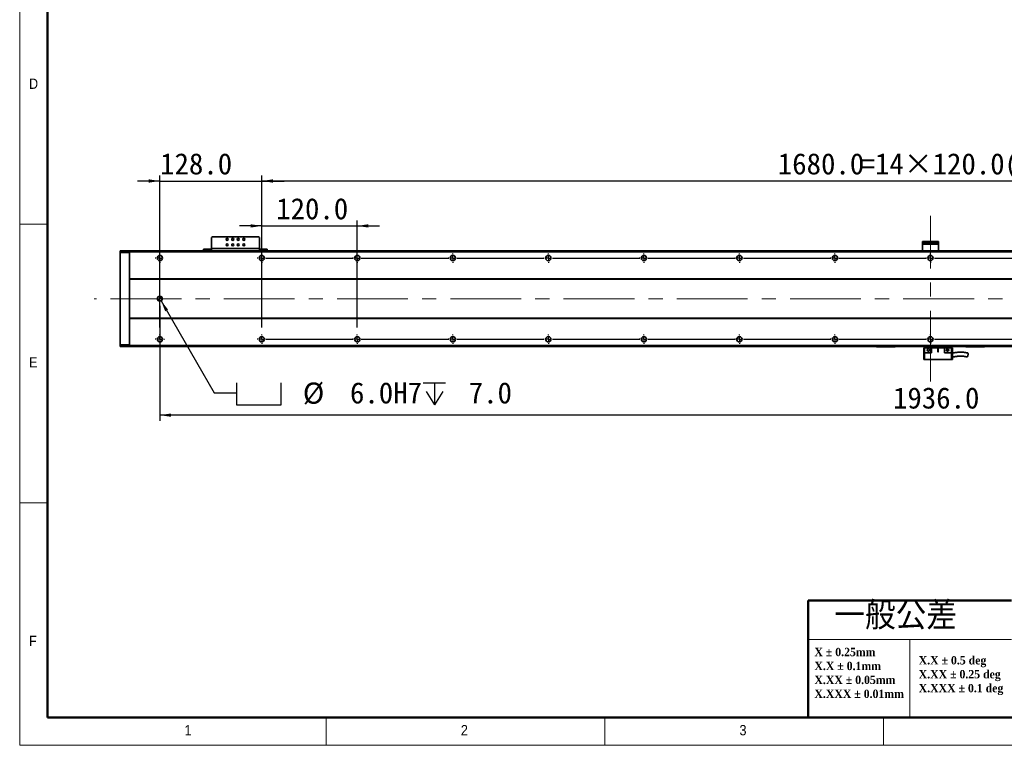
# Model space of a CAD drawing. Header units: millimetres. Extents: x 35 to 2905, y 35 to 2044.
# Tile 1 of 7: x 35 to 1272, y 35 to 946. Entities that reach past the tile are written whole.
import ezdxf

# ---------------------------------------------------------------- set-up
doc = ezdxf.new("R2010")
doc.units = ezdxf.units.MM
doc.header["$LTSCALE"] = 7
doc.linetypes.add('CENTERX2', pattern=[20.32, 12.7, -2.54, 2.54, -2.54])
doc.layers.add('黑色实线', color=7, linetype='Continuous')
doc.styles.add('SLDTEXTSTYLE1', font='Gothic.ttf', dxfattribs={"width": 0.913})
doc.styles.add('SLDTEXTSTYLE2', font='timesbd.ttf', dxfattribs={"width": 0.933})
doc.styles.add('SLDTEXTSTYLE4', font='txt', dxfattribs={"bigfont": 'bigfont'})
doc.styles.add('SLDTEXTSTYLE8', font='txt')
doc.dimstyles.new('SLDDIMSTYLE0', dxfattribs={"dimtxt": 26.6, "dimasz": 14, "dimexe": 0, "dimexo": 0.0625, "dimgap": 6.65, "dimtad": 2, "dimdec": 1, "dimrnd": 1e-09, "dimzin": 4, "dimdsep": 46, "dimtxsty": 'SLDTEXTSTYLE8', "dimsah": 1, "dimcen": 0.09, "dimadec": 0, "dimazin": 1, "dimtfac": 1, "dimtdec": 1, "dimtmove": 0, "dimatfit": 0, "dimfxl": 0, "dimfrac": 2, "dimtolj": 1, "dimtzin": 12, "dimarcsym": 0})
doc.dimstyles.new('SLDDIMSTYLE5', dxfattribs={"dimtxt": 26.6, "dimasz": 14, "dimexe": 0, "dimexo": 0.0625, "dimgap": 6.65, "dimtad": 2, "dimdec": 1, "dimrnd": 1e-09, "dimzin": 4, "dimdsep": 46, "dimtxsty": 'SLDTEXTSTYLE8', "dimsah": 1, "dimcen": 0.09, "dimadec": 0, "dimazin": 1, "dimtfac": 1, "dimtdec": 1, "dimtofl": 0, "dimtmove": 0, "dimatfit": 3, "dimfxl": 0, "dimfrac": 2, "dimtolj": 1, "dimtzin": 12, "dimarcsym": 0})
doc.dimstyles.new('SLDDIMSTYLE7', dxfattribs={"dimtxt": 26.6, "dimasz": 14, "dimexe": 0, "dimexo": 0.0625, "dimgap": 6.65, "dimtad": 0, "dimtih": 1, "dimtoh": 1, "dimdec": 1, "dimrnd": 1e-09, "dimzin": 4, "dimdsep": 46, "dimtxsty": 'SLDTEXTSTYLE8', "dimsah": 1, "dimcen": 0, "dimadec": 0, "dimazin": 1, "dimtfac": 1, "dimtdec": 1, "dimtofl": 0, "dimtmove": 0, "dimatfit": 3, "dimfxl": 0, "dimfrac": 2, "dimtolj": 1, "dimtzin": 12, "dimarcsym": 0})

# ---------------------------------------------------------------- blocks, each defined once
blk = doc.blocks.new('SW_NOTE_0')
at = {"color": 0, "linetype": 'Continuous', "lineweight": 0, "char_height": 10.5, "attachment_point": 1, "style": 'SLDTEXTSTYLE2'}
for s, insert in [('X.X ± 0.5 deg', (0, 13.8)), ('X.XX ± 0.25 deg', (0, -3.7)), ('X.XXX ± 0.1 deg', (0, -21.2))]:
    blk.add_mtext(s, dxfattribs=dict(at, insert=insert))
blk = doc.blocks.new('SW_NOTE_1')
at = {"color": 0, "linetype": 'Continuous', "lineweight": 0, "char_height": 10.5, "attachment_point": 1, "style": 'SLDTEXTSTYLE2'}
for s, insert in [('X ± 0.25mm ', (0, 13.8)), ('X.X ± 0.1mm', (0, -3.7))]:
    blk.add_mtext(s, dxfattribs=dict(at, insert=insert))
blk = doc.blocks.new('SW_NOTE_2')
at = {"color": 0, "linetype": 'Continuous', "lineweight": 0, "char_height": 10.5, "attachment_point": 1, "style": 'SLDTEXTSTYLE2'}
for s, insert in [('X.XX ± 0.05mm', (0, 13.8)), ('X.XXX ± 0.01mm', (0, -3.7))]:
    blk.add_mtext(s, dxfattribs=dict(at, insert=insert))
blk = doc.blocks.new('SW_SYMBOL_HOLE_SPOT')
at = {"layer": '黑色实线', "color": 0}
for p, q in [((0, 6125), (0, 525)), ((11200, 525), (11200, 6125)), ((0, 525), (11200, 525))]:
    blk.add_line(p, q, dxfattribs=at)
blk = doc.blocks.new('SW_SYMBOL_HOLE_DEPTH')
at = {"layer": '黑色实线', "color": 0}
for p, q in [((0, 6125), (5600, 6125)), ((2800, 6125), (2800, 525)), ((700, 3885), (2800, 525)), ((4900, 3885), (2800, 525))]:
    blk.add_line(p, q, dxfattribs=at)
blk = doc.blocks.new('_D_20')
at = {"layer": '黑色实线'}
for p, q in [((212.6, 593.4), (279.4, 477.6)), ((279.4, 477.6), (307.4, 477.6))]:
    blk.add_line(p, q, dxfattribs=at)
blk.add_solid([(212.6, 593.4), (217.7, 580.2), (221.4, 582.3)], dxfattribs=at)
at = {"layer": '黑色实线', "xscale": 0.004985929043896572, "yscale": 0.004985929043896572, "zscale": 0.004985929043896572}
for name, p in [('SW_SYMBOL_HOLE_SPOT', (307.4, 459.9)), ('SW_SYMBOL_HOLE_DEPTH', (542, 459.9))]:
    blk.add_blockref(name, p, dxfattribs=at)
at = {"layer": '黑色实线', "char_height": 26.6, "attachment_point": 1, "style": 'SLDTEXTSTYLE8'}
for s, insert in [('%%c', (390.7, 490.7)), (' 6.0H7 ', (431.8, 491)), (' 7.0', (581, 491))]:
    blk.add_mtext(s, dxfattribs=dict(at, insert=insert))
blk = doc.blocks.new('_D_22')
at = {"layer": '黑色实线'}
for p, q in [((211.1, 587.1), (211.1, 442.7)), ((2147.1, 581.6), (2147.1, 442.7)), ((2147.1, 449.7), (211.1, 449.7))]:
    blk.add_line(p, q, dxfattribs=at)
for points in [[(211.1, 449.7), (225.1, 447.6), (225.1, 451.8)], [(2147.1, 449.7), (2133.1, 451.8), (2133.1, 447.6)]]:
    blk.add_solid(points, dxfattribs=at)
at = {"layer": '黑色实线', "insert": (1132, 484.6), "char_height": 26.6, "attachment_point": 1, "style": 'SLDTEXTSTYLE8'}
blk.add_mtext('1936.0', dxfattribs=at)
blk = doc.blocks.new('_D_24')
at = {"layer": '黑色实线'}
for p, q in [((339.1, 661.7), (339.1, 750.8)), ((2019.1, 743.8), (339.1, 743.8)), ((2019.1, 661.7), (2019.1, 750.8))]:
    blk.add_line(p, q, dxfattribs=at)
for points in [[(339.1, 743.8), (353.1, 741.7), (353.1, 745.9)], [(2019.1, 743.8), (2005.1, 745.9), (2005.1, 741.7)]]:
    blk.add_solid(points, dxfattribs=at)
at = {"layer": '黑色实线', "char_height": 26.6, "attachment_point": 1, "style": 'SLDTEXTSTYLE8'}
for s, insert in [('=14×120.0(PITCH)', (1091.3, 778.7)), ('1680.0', (987.3, 778.7))]:
    blk.add_mtext(s, dxfattribs=dict(at, insert=insert))
blk = doc.blocks.new('_D_26')
at = {"layer": '黑色实线'}
for p, q in [((211.1, 743.8), (183.1, 743.8)), ((211.1, 559.7), (211.1, 750.8)), ((211.1, 743.8), (339.1, 743.8)), ((339.1, 559.7), (339.1, 750.8)), ((339.1, 743.8), (367.1, 743.8))]:
    blk.add_line(p, q, dxfattribs=at)
for points in [[(211.1, 743.8), (197.1, 745.9), (197.1, 741.7)], [(339.1, 743.8), (353.1, 741.7), (353.1, 745.9)]]:
    blk.add_solid(points, dxfattribs=at)
at = {"layer": '黑色实线', "insert": (211.4, 778.7), "char_height": 26.6, "attachment_point": 1, "style": 'SLDTEXTSTYLE8'}
blk.add_mtext('128.0', dxfattribs=at)
blk = doc.blocks.new('_D_28')
at = {"layer": '黑色实线'}
for p, q in [((339.1, 559.7), (339.1, 694.4)), ((459.1, 559.7), (459.1, 694.4)), ((339.1, 687.4), (311.1, 687.4)), ((339.1, 687.4), (459.1, 687.4)), ((459.1, 687.4), (487.1, 687.4))]:
    blk.add_line(p, q, dxfattribs=at)
for points in [[(339.1, 687.4), (325.1, 689.5), (325.1, 685.3)], [(459.1, 687.4), (473.1, 685.3), (473.1, 689.5)]]:
    blk.add_solid(points, dxfattribs=at)
at = {"layer": '黑色实线', "insert": (357.2, 722.3), "char_height": 26.6, "attachment_point": 1, "style": 'SLDTEXTSTYLE8'}
blk.add_mtext('120.0', dxfattribs=at)
blk = doc.blocks.new('SW_CENTERMARKSYMBOL_12')
at = {"layer": '黑色实线', "color": 0}
for p, q in [((-5.08, 0), (-5.84, 0)), ((0, 0), (-2.54, 0)), ((0, 5.08), (0, 5.84)), ((0, 0), (0, 2.54)), ((0, 0), (0, -2.54)), ((0, 0), (2.54, 0)), ((5.08, 0), (5.84, 0)), ((0, -5.08), (0, -5.84))]:
    blk.add_line(p, q, dxfattribs=at)
blk = doc.blocks.new('SW_CENTERMARKSYMBOL_13')
at = {"layer": '黑色实线', "color": 0}
for p, q in [((-253.08, 102), (-253.84, 102)), ((-248, 102), (-250.54, 102)), ((-248, 107.08), (-248, 107.84)), ((-248, 102), (-248, 104.54)), ((-248, 102), (-248, 99.46)), ((-248, 102), (-245.46, 102)), ((0, 102), (-2.54, 102)), ((0, 107.08), (0, 107.84)), ((0, 102), (0, 104.54)), ((0, 102), (0, 99.46)), ((0, 102), (2.54, 102)), ((5.08, 102), (5.84, 102)), ((-248, 96.92), (-248, 96.16)), ((-125.08, 0), (-125.84, 0)), ((-120, 0), (-122.54, 0)), ((-120, 5.08), (-120, 5.84)), ((-120, 0), (-120, 2.54)), ((-120, 0), (-120, -2.54)), ((-120, 0), (-117.46, 0)), ((-114.92, 0), (-5.08, 0)), ((-5.08, 0), (-5.84, 0)), ((0, 0), (-2.54, 0)), ((0, 0), (-2.54, 0)), ((0, 5.08), (0, 5.84)), ((0, 0), (0, 2.54)), ((0, 0), (0, 2.54)), ((0, 0), (0, -2.54)), ((0, 0), (2.54, 0)), ((0, 0), (0, -2.54)), ((0, 0), (2.54, 0)), ((5.08, 0), (5.84, 0)), ((5.08, 0), (114.92, 0)), ((114.92, 0), (114.16, 0)), ((120, 0), (117.46, 0)), ((120, 0), (117.46, 0)), ((120, 0), (117.46, 0)), ((120, 5.08), (120, 5.84)), ((120, 0), (120, 2.54)), ((120, 0), (120, 2.54)), ((120, 0), (120, 2.54)), ((120, 0), (120, -2.54)), ((120, 0), (122.54, 0)), ((120, 0), (120, -2.54)), ((120, 0), (122.54, 0)), ((120, 0), (120, -2.54)), ((120, 0), (122.54, 0)), ((125.08, 0), (125.84, 0)), ((125.08, 0), (234.92, 0)), ((234.92, 0), (234.16, 0)), ((240, 0), (237.46, 0)), ((240, 0), (237.46, 0)), ((240, 0), (237.46, 0)), ((240, 0), (237.46, 0)), ((240, 5.08), (240, 5.84)), ((240, 0), (240, 2.54)), ((240, 0), (240, 2.54)), ((240, 0), (240, 2.54)), ((240, 0), (240, 2.54)), ((240, 0), (240, -2.54)), ((240, 0), (242.54, 0)), ((240, 0), (240, -2.54)), ((240, 0), (242.54, 0)), ((240, 0), (240, -2.54)), ((240, 0), (242.54, 0)), ((240, 0), (240, -2.54)), ((240, 0), (242.54, 0)), ((245.08, 0), (245.84, 0)), ((245.08, 0), (354.92, 0)), ((354.92, 0), (354.16, 0)), ((360, 0), (357.46, 0)), ((360, 0), (357.46, 0)), ((360, 0), (357.46, 0)), ((360, 0), (357.46, 0)), ((360, 0), (357.46, 0)), ((360, 5.08), (360, 5.84)), ((360, 0), (360, 2.54)), ((360, 0), (360, 2.54)), ((360, 0), (360, 2.54)), ((360, 0), (360, 2.54)), ((360, 0), (360, 2.54)), ((360, 0), (360, -2.54)), ((360, 0), (362.54, 0)), ((360, 0), (360, -2.54)), ((360, 0), (362.54, 0)), ((360, 0), (360, -2.54)), ((360, 0), (362.54, 0)), ((360, 0), (360, -2.54)), ((360, 0), (362.54, 0)), ((360, 0), (360, -2.54)), ((360, 0), (362.54, 0)), ((365.08, 0), (365.84, 0)), ((365.08, 0), (474.92, 0)), ((474.92, 0), (474.16, 0)), ((480, 0), (477.46, 0)), ((480, 0), (477.46, 0)), ((480, 0), (477.46, 0)), ((480, 0), (477.46, 0)), ((480, 0), (477.46, 0)), ((480, 0), (477.46, 0)), ((480, 5.08), (480, 5.84)), ((480, 0), (480, 2.54)), ((480, 0), (480, 2.54)), ((480, 0), (480, 2.54)), ((480, 0), (480, 2.54)), ((480, 0), (480, 2.54)), ((480, 0), (480, 2.54)), ((480, 0), (480, -2.54)), ((480, 0), (482.54, 0)), ((480, 0), (480, -2.54)), ((480, 0), (482.54, 0)), ((480, 0), (480, -2.54)), ((480, 0), (482.54, 0)), ((480, 0), (480, -2.54)), ((480, 0), (482.54, 0)), ((480, 0), (480, -2.54)), ((480, 0), (482.54, 0)), ((480, 0), (480, -2.54)), ((480, 0), (482.54, 0)), ((485.08, 0), (485.84, 0)), ((485.08, 0), (594.92, 0)), ((594.92, 0), (594.16, 0)), ((600, 0), (597.46, 0)), ((600, 0), (597.46, 0)), ((600, 0), (597.46, 0)), ((600, 0), (597.46, 0)), ((600, 0), (597.46, 0)), ((600, 0), (597.46, 0)), ((600, 0), (597.46, 0)), ((600, 5.08), (600, 5.84)), ((600, 0), (600, 2.54)), ((600, 0), (600, 2.54)), ((600, 0), (600, 2.54)), ((600, 0), (600, 2.54)), ((600, 0), (600, 2.54)), ((600, 0), (600, 2.54)), ((600, 0), (600, 2.54)), ((600, 0), (600, -2.54)), ((600, 0), (602.54, 0)), ((600, 0), (600, -2.54)), ((600, 0), (602.54, 0)), ((600, 0), (600, -2.54)), ((600, 0), (602.54, 0)), ((600, 0), (600, -2.54)), ((600, 0), (602.54, 0)), ((600, 0), (600, -2.54)), ((600, 0), (602.54, 0)), ((600, 0), (600, -2.54)), ((600, 0), (602.54, 0)), ((600, 0), (600, -2.54)), ((600, 0), (602.54, 0)), ((605.08, 0), (605.84, 0)), ((605.08, 0), (714.92, 0)), ((714.92, 0), (714.16, 0)), ((720, 0), (717.46, 0)), ((720, 0), (717.46, 0)), ((720, 0), (717.46, 0)), ((720, 0), (717.46, 0)), ((720, 0), (717.46, 0)), ((720, 0), (717.46, 0)), ((720, 0), (717.46, 0)), ((720, 0), (717.46, 0)), ((720, 5.08), (720, 5.84)), ((720, 0), (720, 2.54)), ((720, 0), (720, 2.54)), ((720, 0), (720, 2.54)), ((720, 0), (720, 2.54)), ((720, 0), (720, 2.54)), ((720, 0), (720, 2.54)), ((720, 0), (720, 2.54)), ((720, 0), (720, 2.54)), ((720, 0), (720, -2.54)), ((720, 0), (722.54, 0)), ((720, 0), (720, -2.54)), ((720, 0), (722.54, 0)), ((720, 0), (720, -2.54)), ((720, 0), (722.54, 0)), ((720, 0), (720, -2.54)), ((720, 0), (722.54, 0)), ((720, 0), (720, -2.54)), ((720, 0), (722.54, 0)), ((720, 0), (720, -2.54)), ((720, 0), (722.54, 0)), ((720, 0), (720, -2.54)), ((720, 0), (722.54, 0)), ((720, 0), (720, -2.54)), ((720, 0), (722.54, 0)), ((725.08, 0), (725.84, 0)), ((725.08, 0), (834.92, 0)), ((-120, -5.08), (-120, -5.84)), ((0, -5.08), (0, -5.84)), ((120, -5.08), (120, -5.84)), ((240, -5.08), (240, -5.84)), ((360, -5.08), (360, -5.84)), ((480, -5.08), (480, -5.84)), ((600, -5.08), (600, -5.84)), ((720, -5.08), (720, -5.84))]:
    blk.add_line(p, q, dxfattribs=at)
blk = doc.blocks.new('SW_CENTERMARKSYMBOL_14')
at = {"layer": '黑色实线', "color": 0}
for p, q in [((-245.08, 0), (-245.84, 0)), ((-240, 0), (-242.54, 0)), ((-240, 5.08), (-240, 5.84)), ((-240, 0), (-240, 2.54)), ((-240, 0), (-240, -2.54)), ((-240, 0), (-237.46, 0)), ((-234.92, 0), (-125.08, 0)), ((-125.08, 0), (-125.84, 0)), ((-120, 0), (-122.54, 0)), ((-120, 0), (-122.54, 0)), ((-120, 5.08), (-120, 5.84)), ((-120, 0), (-120, 2.54)), ((-120, 0), (-120, 2.54)), ((-120, 0), (-120, -2.54)), ((-120, 0), (-117.46, 0)), ((-120, 0), (-120, -2.54)), ((-120, 0), (-117.46, 0)), ((-114.92, 0), (-114.16, 0)), ((-114.92, 0), (-5.08, 0)), ((-5.08, 0), (-5.84, 0)), ((0, 0), (-2.54, 0)), ((0, 0), (-2.54, 0)), ((0, 0), (-2.54, 0)), ((0, 5.08), (0, 5.84)), ((0, 0), (0, 2.54)), ((0, 0), (0, 2.54)), ((0, 0), (0, 2.54)), ((0, 0), (0, -2.54)), ((0, 0), (2.54, 0)), ((0, 0), (0, -2.54)), ((0, 0), (2.54, 0)), ((0, 0), (0, -2.54)), ((0, 0), (2.54, 0)), ((5.08, 0), (5.84, 0)), ((5.08, 0), (114.92, 0)), ((114.92, 0), (114.16, 0)), ((120, 0), (117.46, 0)), ((120, 0), (117.46, 0)), ((120, 0), (117.46, 0)), ((120, 0), (117.46, 0)), ((120, 5.08), (120, 5.84)), ((120, 0), (120, 2.54)), ((120, 0), (120, 2.54)), ((120, 0), (120, 2.54)), ((120, 0), (120, 2.54)), ((120, 0), (120, -2.54)), ((120, 0), (122.54, 0)), ((120, 0), (120, -2.54)), ((120, 0), (122.54, 0)), ((120, 0), (120, -2.54)), ((120, 0), (122.54, 0)), ((120, 0), (120, -2.54)), ((120, 0), (122.54, 0)), ((125.08, 0), (125.84, 0)), ((125.08, 0), (234.92, 0)), ((234.92, 0), (234.16, 0)), ((240, 0), (237.46, 0)), ((240, 0), (237.46, 0)), ((240, 0), (237.46, 0)), ((240, 0), (237.46, 0)), ((240, 0), (237.46, 0)), ((240, 5.08), (240, 5.84)), ((240, 0), (240, 2.54)), ((240, 0), (240, 2.54)), ((240, 0), (240, 2.54)), ((240, 0), (240, 2.54)), ((240, 0), (240, 2.54)), ((240, 0), (240, -2.54)), ((240, 0), (242.54, 0)), ((240, 0), (240, -2.54)), ((240, 0), (242.54, 0)), ((240, 0), (240, -2.54)), ((240, 0), (242.54, 0)), ((240, 0), (240, -2.54)), ((240, 0), (242.54, 0)), ((240, 0), (240, -2.54)), ((240, 0), (242.54, 0)), ((245.08, 0), (245.84, 0)), ((245.08, 0), (354.92, 0)), ((354.92, 0), (354.16, 0)), ((360, 0), (357.46, 0)), ((360, 0), (357.46, 0)), ((360, 0), (357.46, 0)), ((360, 0), (357.46, 0)), ((360, 0), (357.46, 0)), ((360, 0), (357.46, 0)), ((360, 5.08), (360, 5.84)), ((360, 0), (360, 2.54)), ((360, 0), (360, 2.54)), ((360, 0), (360, 2.54)), ((360, 0), (360, 2.54)), ((360, 0), (360, 2.54)), ((360, 0), (360, 2.54)), ((360, 0), (360, -2.54)), ((360, 0), (362.54, 0)), ((360, 0), (360, -2.54)), ((360, 0), (362.54, 0)), ((360, 0), (360, -2.54)), ((360, 0), (362.54, 0)), ((360, 0), (360, -2.54)), ((360, 0), (362.54, 0)), ((360, 0), (360, -2.54)), ((360, 0), (362.54, 0)), ((360, 0), (360, -2.54)), ((360, 0), (362.54, 0)), ((365.08, 0), (365.84, 0)), ((365.08, 0), (474.92, 0)), ((474.92, 0), (474.16, 0)), ((480, 0), (477.46, 0)), ((480, 0), (477.46, 0)), ((480, 0), (477.46, 0)), ((480, 0), (477.46, 0)), ((480, 0), (477.46, 0)), ((480, 0), (477.46, 0)), ((480, 0), (477.46, 0)), ((480, 5.08), (480, 5.84)), ((480, 0), (480, 2.54)), ((480, 0), (480, 2.54)), ((480, 0), (480, 2.54)), ((480, 0), (480, 2.54)), ((480, 0), (480, 2.54)), ((480, 0), (480, 2.54)), ((480, 0), (480, 2.54)), ((480, 0), (480, -2.54)), ((480, 0), (482.54, 0)), ((480, 0), (480, -2.54)), ((480, 0), (482.54, 0)), ((480, 0), (480, -2.54)), ((480, 0), (482.54, 0)), ((480, 0), (480, -2.54)), ((480, 0), (482.54, 0)), ((480, 0), (480, -2.54)), ((480, 0), (482.54, 0)), ((480, 0), (480, -2.54)), ((480, 0), (482.54, 0)), ((480, 0), (480, -2.54)), ((480, 0), (482.54, 0)), ((485.08, 0), (485.84, 0)), ((485.08, 0), (594.92, 0)), ((594.92, 0), (594.16, 0)), ((600, 0), (597.46, 0)), ((600, 0), (597.46, 0)), ((600, 0), (597.46, 0)), ((600, 0), (597.46, 0)), ((600, 0), (597.46, 0)), ((600, 0), (597.46, 0)), ((600, 0), (597.46, 0)), ((600, 0), (597.46, 0)), ((600, 5.08), (600, 5.84)), ((600, 0), (600, 2.54)), ((600, 0), (600, 2.54)), ((600, 0), (600, 2.54)), ((600, 0), (600, 2.54)), ((600, 0), (600, 2.54)), ((600, 0), (600, 2.54)), ((600, 0), (600, 2.54)), ((600, 0), (600, 2.54)), ((600, 0), (600, -2.54)), ((600, 0), (602.54, 0)), ((600, 0), (600, -2.54)), ((600, 0), (602.54, 0)), ((600, 0), (600, -2.54)), ((600, 0), (602.54, 0)), ((600, 0), (600, -2.54)), ((600, 0), (602.54, 0)), ((600, 0), (600, -2.54)), ((600, 0), (602.54, 0)), ((600, 0), (600, -2.54)), ((600, 0), (602.54, 0)), ((600, 0), (600, -2.54)), ((600, 0), (602.54, 0)), ((600, 0), (600, -2.54)), ((600, 0), (602.54, 0)), ((605.08, 0), (605.84, 0)), ((605.08, 0), (714.92, 0)), ((-240, -5.08), (-240, -5.84)), ((-120, -5.08), (-120, -5.84)), ((0, -5.08), (0, -5.84)), ((120, -5.08), (120, -5.84)), ((240, -5.08), (240, -5.84)), ((360, -5.08), (360, -5.84)), ((480, -5.08), (480, -5.84)), ((600, -5.08), (600, -5.84))]:
    blk.add_line(p, q, dxfattribs=at)
blk = doc.blocks.new('SW_DOWELSYMBOL_2')
at = {"linetype": 'Continuous', "lineweight": 18}
h = blk.add_hatch(color=0, dxfattribs=at)
edge = h.paths.add_edge_path(flags=0)
edge.add_arc((0, 0), 3, 180, 270)
edge.add_line((0, -3), (0, 0))
edge.add_line((0, 0), (-3, 0))
h = blk.add_hatch(color=0, dxfattribs=at)
edge = h.paths.add_edge_path(flags=0)
edge.add_arc((0, 0), 3, 0, 90)
edge.add_line((0, 3), (0, 0))
edge.add_line((0, 0), (3, 0))
at = {"layer": '黑色实线', "color": 0}
blk.add_circle((0, 0), 3, dxfattribs=at)

msp = doc.modelspace()

# ---------------------------------------------------------------- linework, layer by layer
at = {"color": 7, "linetype": 'Continuous', "lineweight": 18}
for p, q in [((35, 2044), (35, 35)), ((70, 2009), (70, 70)), ((35, 689.5), (70, 689.5)), ((70, 339.5), (35, 339.5)), ((1281, 168), (1025.29, 168)), ((1153.14, 168), (1153.14, 70)), ((70, 70), (2870, 70)), ((420, 35), (420, 70)), ((770, 70), (770, 35)), ((861, 70), (2870, 70)), ((1120, 35), (1120, 70)), ((35, 35), (2905, 35))]:
    msp.add_line(p, q, dxfattribs=at)
at = {"color": 7, "linetype": 'Continuous', "lineweight": 50}
for p, q in [((70, 2009), (70, 70)), ((1025.29, 217), (1025.29, 70)), ((1025.29, 217), (1281, 217)), ((70, 70), (2870, 70))]:
    msp.add_line(p, q, dxfattribs=at)
at = {"color": 7, "linetype": 'Continuous', "lineweight": 35}
for p, q in [((277.07, 673.8), (276.07, 672.8)), ((276.07, 672.8), (276.07, 659)), ((335.07, 673.8), (277.07, 673.8)), ((336.07, 672.8), (335.07, 673.8)), ((336.07, 659), (336.07, 672.8)), ((1169.07, 666), (1169.07, 668)), ((1169.07, 668), (1170.07, 668)), ((1170.07, 668), (1170.07, 666)), ((1188.07, 668), (1170.07, 668)), ((1188.07, 666), (1188.07, 668)), ((1188.07, 668), (1189.07, 668)), ((1189.07, 668), (1189.07, 666)), ((161.07, 655.7), (161.37, 656)), ((161.07, 653.87), (161.07, 655.7)), ((161.37, 656), (161.37, 654)), ((161.37, 656), (172.77, 656)), ((172.77, 654), (172.77, 656)), ((173.07, 655.7), (172.77, 656)), ((2185.07, 656), (173.07, 656)), ((173.07, 655), (173.07, 656)), ((266.07, 656), (266.07, 658)), ((266.07, 658), (267.07, 658)), ((267.07, 658), (267.07, 656)), ((267.07, 658), (275.07, 658)), ((275.07, 658), (275.07, 656)), ((276.07, 658), (275.07, 658)), ((336.07, 659), (276.07, 659)), ((276.07, 656), (276.07, 659)), ((336.07, 659), (336.07, 656)), ((337.07, 658), (336.07, 658)), ((337.07, 658), (337.07, 656)), ((337.07, 658), (345.07, 658)), ((345.07, 656), (345.07, 658)), ((345.07, 658), (346.07, 658)), ((346.07, 658), (346.07, 656)), ((1170.07, 666), (1169.07, 666)), ((1169.07, 664.5), (1169.07, 666)), ((1189.07, 664.5), (1169.07, 664.5)), ((1169.07, 656), (1169.07, 664.5)), ((1188.07, 666), (1170.07, 666)), ((1189.07, 666), (1188.07, 666)), ((1189.07, 666), (1189.07, 664.5)), ((1189.07, 656), (1189.07, 664.5)), ((161.07, 653.87), (161.37, 654)), ((161.07, 538.12), (161.07, 653.87)), ((161.37, 654), (161.37, 538)), ((172.77, 654), (161.37, 654)), ((172.77, 538), (172.77, 654)), ((173.07, 653.87), (172.77, 654)), ((2185.07, 655), (173.07, 655)), ((173.07, 621), (173.07, 655)), ((2185.07, 621), (173.07, 621)), ((173.07, 621), (173.07, 620.5)), ((2185.07, 620.5), (173.07, 620.5)), ((173.07, 571.5), (173.07, 620.5)), ((2185.07, 571.5), (173.07, 571.5)), ((173.07, 571), (173.07, 571.5)), ((2185.07, 571), (173.07, 571)), ((173.07, 537), (173.07, 571)), ((161.07, 536.3), (161.07, 538.12)), ((161.07, 538.12), (161.37, 538)), ((161.07, 536.3), (161.37, 536)), ((161.37, 538), (161.37, 536)), ((161.37, 538), (172.77, 538)), ((172.77, 536), (161.37, 536)), ((173.07, 538.12), (172.77, 538)), ((172.77, 536), (172.77, 538)), ((173.07, 536.3), (172.77, 536)), ((2185.07, 537), (173.07, 537)), ((173.07, 537), (173.07, 536)), ((2185.07, 536), (173.07, 536)), ((1111.07, 535.8), (1111.07, 536)), ((1111.07, 535.8), (1111.37, 535.5)), ((1111.07, 535.8), (1112.07, 535.8)), ((1112.19, 535.5), (1111.37, 535.5)), ((1112.07, 536), (1112.07, 535.8)), ((1112.07, 535.8), (1134.07, 535.8)), ((1112.19, 535.5), (1112.07, 535.8)), ((1133.94, 535.5), (1112.19, 535.5)), ((1133.94, 535.5), (1134.07, 535.8)), ((1134.77, 535.5), (1133.94, 535.5)), ((1134.07, 535.8), (1134.07, 536)), ((1134.07, 535.8), (1135.07, 535.8)), ((1134.77, 535.5), (1135.07, 535.8)), ((1135.07, 536), (1135.07, 535.8)), ((1170.57, 534.1), (1170.57, 519.7)), ((1171.77, 534.1), (1170.57, 534.1)), ((1171.57, 534.1), (1171.57, 536)), ((1171.77, 534.1), (1171.77, 528.1)), ((1180.57, 534.1), (1171.77, 534.1)), ((1180.57, 534.1), (1188.32, 534.1)), ((1180.57, 534.1), (1180.57, 528.1)), ((1188.82, 534.1), (1188.32, 534.1)), ((1188.32, 534.1), (1188.32, 529.35)), ((1188.82, 534.1), (1196.57, 534.1)), ((1188.82, 529.35), (1188.82, 534.1)), ((1196.57, 528.1), (1196.57, 534.1)), ((1205.37, 534.1), (1196.57, 534.1)), ((1199.94, 532.55), (1200.11, 532.65)), ((1199.94, 532.55), (1200.11, 532.65)), ((1201.57, 532.15), (1201.71, 531.74)), ((1205.37, 528.1), (1205.37, 534.1)), ((1206.57, 534.1), (1205.37, 534.1)), ((1205.57, 534.1), (1205.57, 536)), ((1206.57, 519.7), (1206.57, 534.1)), ((1223.07, 535.8), (1223.07, 536)), ((1223.07, 535.8), (1223.37, 535.5)), ((1223.07, 535.8), (1224.07, 535.8)), ((1224.19, 535.5), (1223.37, 535.5)), ((1224.07, 536), (1224.07, 535.8)), ((1224.19, 535.5), (1224.07, 535.8)), ((1224.07, 535.8), (1246.07, 535.8)), ((1245.94, 535.5), (1224.19, 535.5)), ((1245.94, 535.5), (1246.07, 535.8)), ((1246.77, 535.5), (1245.94, 535.5)), ((1246.07, 535.8), (1246.07, 536)), ((1246.07, 535.8), (1247.07, 535.8)), ((1246.77, 535.5), (1247.07, 535.8)), ((1247.07, 536), (1247.07, 535.8)), ((1171.57, 519.7), (1170.57, 519.7)), ((1171.77, 528.1), (1171.57, 528.1)), ((1171.57, 519.7), (1171.57, 528.1)), ((1205.57, 519.7), (1171.57, 519.7)), ((1171.77, 528.1), (1180.57, 528.1)), ((1196.57, 528.1), (1205.37, 528.1)), ((1205.57, 528.1), (1205.37, 528.1)), ((1205.57, 528.1), (1205.57, 519.7)), ((1206.57, 519.7), (1205.57, 519.7))]:
    msp.add_line(p, q, dxfattribs=at)
for centre, radius in [((295.57, 670.5), 1.25), ((302.57, 670.5), 1.25), ((309.57, 670.5), 1.25), ((316.57, 670.5), 1.25), ((295.57, 663.5), 1.25), ((302.57, 663.5), 1.25), ((309.57, 663.5), 1.25), ((316.57, 663.5), 1.25), ((211.07, 647), 3.3), ((339.07, 647), 3.3), ((459.07, 647), 3.3), ((579.07, 647), 3.3), ((699.07, 647), 3.3), ((819.07, 647), 3.3), ((939.07, 647), 3.3), ((1059.07, 647), 3.3), ((1179.07, 647), 3.3), ((211.07, 596), 3), ((211.07, 545), 3.3), ((339.07, 545), 3.3), ((459.07, 545), 3.3), ((579.07, 545), 3.3), ((699.07, 545), 3.3), ((819.07, 545), 3.3), ((939.07, 545), 3.3), ((1059.07, 545), 3.3), ((1179.07, 545), 3.3), ((1176.57, 531.6), 1.6), ((1200.57, 531.6), 1.6)]:
    msp.add_circle(centre, radius, dxfattribs=at)
msp.add_arc((1188.57, 529.35), 0.25, 180, 0, dxfattribs=at)
for points, knots in [([(1176.55, 532.9), (1176.69, 532.87), (1176.97, 532.81), (1177.33, 532.56), (1177.5, 532.31), (1177.57, 532.17), (1177.57, 532.15)], [0, 0, 0, 0, 0.3222828, 0.6432194, 0.9518356, 1, 1, 1, 1]), ([(1200.57, 532.75), (1200.45, 532.74), (1200.22, 532.72), (1199.9, 532.56), (1199.65, 532.32), (1199.47, 532.01), (1199.4, 531.66), (1199.43, 531.31), (1199.57, 530.99), (1199.79, 530.72), (1200.09, 530.53), (1200.43, 530.44), (1200.78, 530.45), (1201.11, 530.57), (1201.4, 530.78), (1201.6, 531.06), (1201.72, 531.39), (1201.71, 531.63), (1201.71, 531.74)], [0, 0, 0, 0, 0.06251281, 0.12500705, 0.18751004, 0.25000707, 0.31250464, 0.37500453, 0.43750469, 0.49999979, 0.56250026, 0.62499589, 0.68750139, 0.74999505, 0.81250043, 0.87499738, 0.9375002, 1, 1, 1, 1]), ([(1200.55, 532.9), (1200.69, 532.87), (1200.97, 532.81), (1201.33, 532.56), (1201.5, 532.31), (1201.57, 532.17), (1201.57, 532.15)], [0, 0, 0, 0, 0.3223065, 0.6431932, 0.9518321, 1, 1, 1, 1]), ([(1177.71, 531.74), (1177.73, 531.62), (1177.76, 531.36), (1177.66, 530.97), (1177.43, 530.62), (1177.1, 530.35), (1176.68, 530.2), (1176.22, 530.2), (1175.79, 530.33), (1175.56, 530.51), (1175.45, 530.6)], [0, 0, 0, 0, 0.1147354, 0.230587, 0.3509148, 0.4758124, 0.6054461, 0.7393745, 0.8775422, 1, 1, 1, 1]), ([(1201.71, 531.74), (1201.73, 531.62), (1201.76, 531.36), (1201.66, 530.97), (1201.43, 530.62), (1201.1, 530.35), (1200.68, 530.2), (1200.22, 530.2), (1199.79, 530.33), (1199.56, 530.51), (1199.45, 530.6)], [0, 0, 0, 0, 0.11473937, 0.23059209, 0.35094018, 0.47583903, 0.60544062, 0.73940573, 0.87754101, 1, 1, 1, 1]), ([(1225.88, 527.89), (1224.91, 528.04), (1223.1, 528.33), (1220.63, 528.72), (1218.57, 528.89), (1216.72, 528.92), (1214.68, 528.84), (1212.85, 528.64), (1211.34, 528.42), (1210.33, 528.27), (1209.29, 528.12), (1208.23, 528), (1207.31, 527.92), (1206.76, 527.95), (1206.57, 527.97)], [0, 0, 0, 0, 0.1557748, 0.2907875, 0.3967679, 0.474991, 0.5735857, 0.7047462, 0.7546876, 0.8070853, 0.8612049, 0.91595, 0.970401, 1, 1, 1, 1]), ([(1206.57, 522.98), (1206.8, 522.97), (1207.52, 522.95), (1208.66, 523.03), (1210.35, 523.23), (1212.04, 523.5), (1213.72, 523.73), (1215.17, 523.87), (1216.86, 523.96), (1218.77, 523.89), (1220.8, 523.67), (1222.91, 523.31), (1224.46, 523.07), (1225.31, 522.95)], [0, 0, 0, 0, 0.0368696, 0.1125394, 0.1785178, 0.3028042, 0.3842693, 0.4445293, 0.5302864, 0.647338, 0.7447497, 0.8603549, 1, 1, 1, 1]), ([(1225.31, 522.99), (1225.35, 522.98), (1225.45, 522.94), (1225.64, 523.2), (1225.85, 523.7), (1226.04, 524.4), (1226.18, 525.2), (1226.26, 526.04), (1226.26, 526.82), (1226.19, 527.44), (1226.06, 527.83), (1225.93, 527.86), (1225.88, 527.87)], [0, 0, 0, 0, 0.05740422, 0.16302563, 0.26646757, 0.36997864, 0.47478813, 0.58158566, 0.69023165, 0.79977588, 0.90881637, 1, 1, 1, 1])]:
    msp.add_open_spline(points, degree=3, knots=knots, dxfattribs=at)
at = {"layer": '黑色实线', "linetype": 'CENTERX2', "lineweight": 18}
for p, q in [((1179.07, 491.85), (1179.07, 700.15)), ((2229.52, 596), (128.62, 596))]:
    msp.add_line(p, q, dxfattribs=at)

# ---------------------------------------------------------------- block references
at = {"color": 7, "linetype": 'Continuous', "lineweight": 0}
for name, p in [('SW_NOTE_1', (1033.26, 143.65)), ('SW_NOTE_0', (1164.24, 133.27)), ('SW_NOTE_2', (1033.26, 108.65))]:
    msp.add_blockref(name, p, dxfattribs=at)
at = {"layer": '黑色实线'}
for name, p in [('SW_CENTERMARKSYMBOL_13', (459.07, 545)), ('SW_CENTERMARKSYMBOL_14', (579.07, 647)), ('SW_DOWELSYMBOL_2', (211.07, 596)), ('SW_CENTERMARKSYMBOL_12', (211.07, 545))]:
    msp.add_blockref(name, p, dxfattribs=at)

# ---------------------------------------------------------------- texts
at = {"color": 7, "linetype": 'Continuous', "lineweight": 0, "attachment_point": 1}
for s, insert, char_height, style in [('D', (46.67, 872.52), 12.96, 'SLDTEXTSTYLE1'), ('E', (46.67, 522.52), 12.96, 'SLDTEXTSTYLE1'), ('一般公差', (1058.35, 215.56), 35, 'SLDTEXTSTYLE4'), ('F', (46.67, 172.52), 12.96, 'SLDTEXTSTYLE1'), ('1', (242.08, 60.52), 12.96, 'SLDTEXTSTYLE1'), ('2', (589.17, 60.52), 12.96, 'SLDTEXTSTYLE1'), ('3', (939.17, 60.52), 12.96, 'SLDTEXTSTYLE1')]:
    msp.add_mtext(s, dxfattribs=dict(at, insert=insert, char_height=char_height, style=style))

# ---------------------------------------------------------------- dimensions: what is measured, and where the dimension line sits
at = {"layer": '黑色实线'}
dim = msp.add_linear_dim(base=(339.07, 743.8), p1=(2019.07, 652.84), p2=(339.07, 652.84), angle=0, text='<>=14×120.0(PITCH)', dimstyle='SLDDIMSTYLE5', dxfattribs=at)
dim.commit()
dim.dimension.update_dxf_attribs({"geometry": '_D_24', "text_midpoint": (1184, 743.8), "dimtype": 160})
for base, p1, p2, dimstyle, picture, middle in [((339.07, 743.8), (211.07, 550.84), (339.07, 550.84), 'SLDDIMSTYLE0', '_D_26', (253.82, 743.8)), ((459.07, 687.4), (339.07, 550.84), (459.07, 550.84), 'SLDDIMSTYLE0', '_D_28', (399.58, 687.4)), ((211.07, 449.7), (2147.07, 590.46), (211.07, 596), 'SLDDIMSTYLE5', '_D_22', (1184, 449.7))]:
    dim = msp.add_linear_dim(base=base, p1=p1, p2=p2, dimstyle=dimstyle, dxfattribs=at)
    dim.commit()
    dim.dimension.update_dxf_attribs({"geometry": picture, "text_midpoint": middle, "dimtype": 160})
dim = msp.add_diameter_dim_2p(p1=(209.57, 598.59), p2=(212.57, 593.4), text='{\\fGDT;v} <>H7 {\\fGDT;x} 7.0\\P', dimstyle='SLDDIMSTYLE7', dxfattribs=at)
dim.commit()
dim.dimension.update_dxf_attribs({"geometry": '_D_20', "text_midpoint": (472.2, 477.55), "dimtype": 163})

doc.saveas('drawing.dxf')
